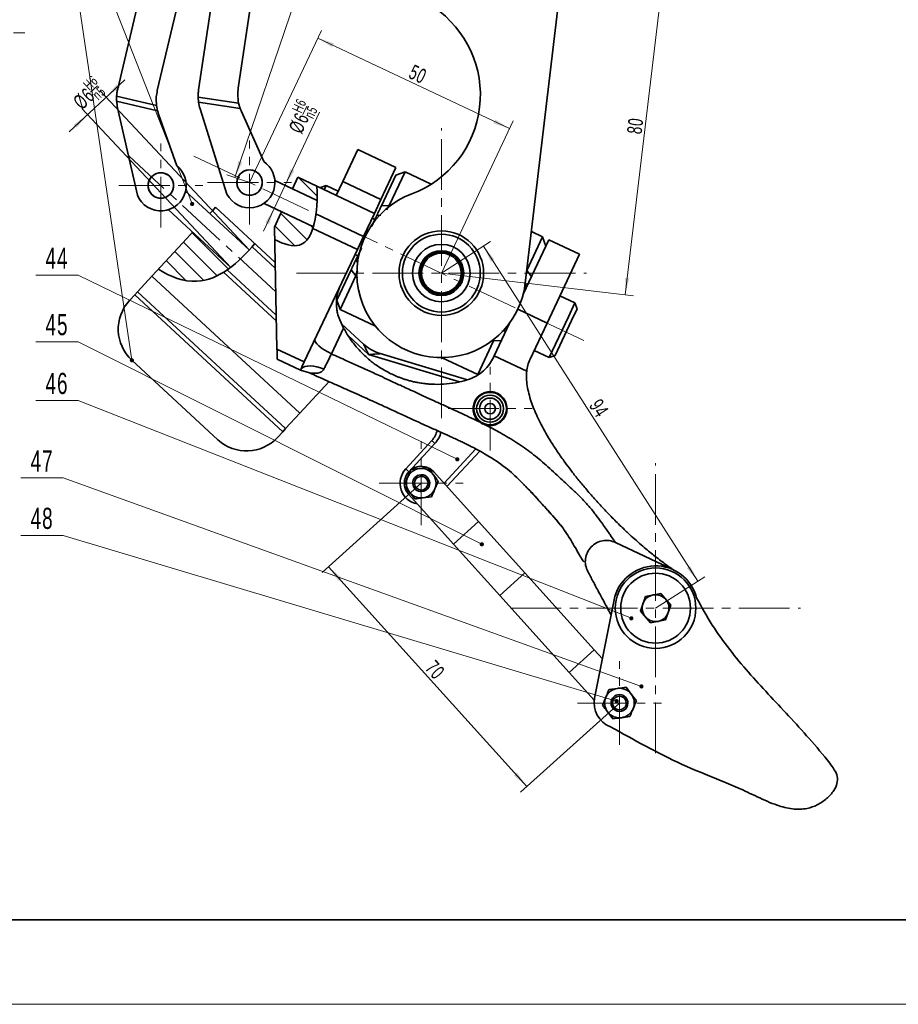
# Model space of a CAD drawing. Header units: millimetres. Extents: x -594 to 641, y -420 to 420.
# Tile 24 of 43: x 180 to 388, y -420 to -188. Entities that reach past the tile are written whole.
import ezdxf

# ---------------------------------------------------------------- set-up
doc = ezdxf.new("R2010")
doc.units = ezdxf.units.MM
doc.linetypes.add('点画线', pattern=[18, 12, -2, 2, -2])
doc.layers.get('0').update_dxf_attribs({"lineweight": 35})
for name, color, linetype, lineweight in [('中心线层', 1, '点画线', 18), ('剖面线层', 4, 'Continuous', 18), ('尺寸线层', 3, 'Continuous', 18), ('粗实线层', 7, 'Continuous', 35), ('细实线层', 7, 'Continuous', 18)]:
    doc.layers.add(name, color=color, linetype=linetype, lineweight=lineweight)
doc.styles.add('标准', font='txt', dxfattribs={"width": 0.667})
doc.dimstyles.new('GB_尺寸', dxfattribs={"dimtxt": 3.5, "dimasz": 4, "dimexe": 2, "dimexo": 0, "dimtad": 1, "dimdsep": 46, "dimtxsty": '标准', "dimblk": '_CAXARROW', "dimcen": 0, "dimdle": 6, "dimazin": 2, "dimtfac": 0.707107, "dimtdec": 3, "dimtmove": 2, "dimatfit": 3, "dimfxl": 0, "dimfrac": 2, "dimtolj": 1, "dimtzin": 0, "dimarcsym": 0})
pattern_1 = [(135, (0, 0), (-2.12132, -2.12132), [])]

# ---------------------------------------------------------------- blocks, each defined once
blk = doc.blocks.new('$CAXA_FRAME_13B17AC1$')
at = {"layer": '粗实线层'}
blk.add_line((-574.5, -400.5), (574.5, -400.5), dxfattribs=at)
at = {"layer": '细实线层'}
blk.add_line((-594.5, -420.5), (594.5, -420.5), dxfattribs=at)
blk = doc.blocks.new('*X19')
at = {"layer": '尺寸线层', "color": 0}
blk.add_line((197.07, -204.87), (198.69, -203.35), dxfattribs=at)
at = {"layer": '尺寸线层', "color": 0, "char_height": 3.5, "attachment_point": 1, "rotation": 43.1427, "line_spacing_factor": 1.15057, "style": '标准'}
for s, insert, width in [('\\T1.1;{\\H0.707107x;H6}', (195.11, -202.76), 8.873), ('\\T1.1;%%C6', (192.64, -206.63), 26.6202), ('\\T1.1;{\\H0.707107x;n5}', (197.24, -205.05), 8.873)]:
    blk.add_mtext(s, dxfattribs=dict(at, insert=insert, width=width))
blk = doc.blocks.new('*X18')
at = {"layer": '尺寸线层', "linetype": 'Continuous'}
for points in [[(200.76, -206.03), (203.34, -202.93), (204.02, -203.66)], [(196.37, -210.14), (193.11, -212.51), (193.79, -213.24)]]:
    blk.add_hatch(color=0, dxfattribs=at).paths.add_polyline_path(points, flags=0)
at = {"layer": '尺寸线层', "color": 0, "linetype": 'Continuous'}
for p, q in [((191.99, -214.25), (205.14, -201.93)), ((234.61, -242.15), (199.39, -204.57)), ((230.22, -246.26), (195, -208.68))]:
    blk.add_line(p, q, dxfattribs=at)
at = {"layer": '尺寸线层', "color": 0}
blk.add_blockref('*X19', (0, 0), dxfattribs=at)
blk = doc.blocks.new('_CAXARROW')
blk.add_hatch(color=0).paths.add_polyline_path([(0, 0), (-1, 0.125), (-1, -0.125)], flags=0)
blk = doc.blocks.new('*X21')
at = {"layer": '尺寸线层', "color": 0}
blk.add_line((247.27, -210.14), (248.22, -208.14), dxfattribs=at)
at = {"layer": '尺寸线层', "color": 0, "char_height": 3.5, "attachment_point": 1, "rotation": 64.7282, "line_spacing_factor": 1.15057, "style": '标准'}
for s, insert, width in [('\\T1.1;{\\H0.707107x;H6}', (244.66, -208.9), 8.873), ('\\T1.1;{\\H0.707107x;n5}', (247.49, -210.25), 8.873), ('\\T1.1;%%C6', (243.79, -213.41), 26.6202)]:
    blk.add_mtext(s, dxfattribs=dict(at, insert=insert, width=width))
blk = doc.blocks.new('*X20')
at = {"layer": '尺寸线层', "linetype": 'Continuous'}
for points in [[(243.1, -226.86), (244.35, -223.03), (245.26, -223.46)], [(240.54, -232.29), (238.38, -235.69), (239.28, -236.12)]]:
    blk.add_hatch(color=0, dxfattribs=at).paths.add_polyline_path(points, flags=0)
at = {"layer": '尺寸线层', "color": 0, "linetype": 'Continuous'}
for p, q in [((237.97, -237.72), (251.26, -209.58)), ((240.66, -225.72), (244.91, -227.72)), ((238.1, -231.14), (242.34, -233.14))]:
    blk.add_line(p, q, dxfattribs=at)
at = {"layer": '尺寸线层', "color": 0}
blk.add_blockref('*X21', (0, 0), dxfattribs=at)
blk = doc.blocks.new('*X22')
at = {"layer": '尺寸线层', "linetype": 'Continuous'}
for points in [[(290.01, -241.25), (292.58, -244.35), (291.74, -244.89)], [(340.68, -320.47), (338.94, -316.83), (338.1, -317.37)]]:
    blk.add_hatch(color=0, dxfattribs=at).paths.add_polyline_path(points, flags=0)
at = {"layer": '尺寸线层', "color": 0, "linetype": 'Continuous'}
for p, q in [((280.05, -247.63), (291.69, -240.18)), ((290.01, -241.25), (340.68, -320.47)), ((330.72, -326.84), (342.36, -319.39))]:
    blk.add_line(p, q, dxfattribs=at)
at = {"layer": '尺寸线层', "color": 0, "insert": (317.33, -279.59), "char_height": 3.5, "width": 7, "attachment_point": 5, "rotation": 302.6055, "line_spacing_factor": 1.15057, "style": '标准'}
blk.add_mtext('\\T1.1;94', dxfattribs=at)
blk = doc.blocks.new('*X23')
at = {"layer": '尺寸线层', "linetype": 'Continuous'}
for points in [[(253.38, -317.05), (256.43, -319.69), (255.69, -320.36)], [(300.27, -369.03), (297.96, -365.72), (297.22, -366.39)]]:
    blk.add_hatch(color=0, dxfattribs=at).paths.add_polyline_path(points, flags=0)
at = {"layer": '尺寸线层', "color": 0, "linetype": 'Continuous'}
for p, q in [((275.29, -297.29), (251.89, -318.39)), ((253.38, -317.05), (300.27, -369.03)), ((322.17, -349.27), (298.78, -370.37))]:
    blk.add_line(p, q, dxfattribs=at)
at = {"layer": '尺寸线层', "color": 0, "insert": (278.57, -341.46), "char_height": 3.5, "width": 7, "attachment_point": 5, "rotation": 312.0544, "line_spacing_factor": 1.15057, "style": '标准'}
blk.add_mtext('\\T1.1;70', dxfattribs=at)
blk = doc.blocks.new('*X24')
at = {"layer": '尺寸线层', "linetype": 'Continuous'}
for points in [[(250.82, -192.03), (254.65, -193.29), (254.22, -194.19)], [(296.18, -213.45), (292.78, -211.29), (292.35, -212.19)]]:
    blk.add_hatch(color=0, dxfattribs=at).paths.add_polyline_path(points, flags=0)
at = {"layer": '尺寸线层', "color": 0, "linetype": 'Continuous'}
for p, q in [((234.68, -226.21), (251.67, -190.22)), ((250.82, -192.03), (296.18, -213.45)), ((280.05, -247.63), (297.04, -211.64))]:
    blk.add_line(p, q, dxfattribs=at)
at = {"layer": '尺寸线层', "color": 0, "insert": (274.51, -200.61), "char_height": 3.5, "width": 7, "attachment_point": 5, "rotation": 334.7282, "line_spacing_factor": 1.15057, "style": '标准'}
blk.add_mtext('\\T1.1;50', dxfattribs=at)
blk = doc.blocks.new('*X25')
at = {"layer": '尺寸线层', "linetype": 'Continuous'}
for points in [[(270.61, -109.01), (268.85, -112.64), (269.79, -112.96)], [(231.22, -225.03), (232.03, -221.09), (232.98, -221.41)]]:
    blk.add_hatch(color=0, dxfattribs=at).paths.add_polyline_path(points, flags=0)
at = {"layer": '尺寸线层', "color": 0, "linetype": 'Continuous'}
for p, q in [((231.22, -225.03), (270.61, -109.01)), ((274.07, -110.19), (268.71, -108.37)), ((234.68, -226.21), (229.33, -224.39))]:
    blk.add_line(p, q, dxfattribs=at)
at = {"layer": '尺寸线层', "color": 0, "insert": (248.68, -166.27), "char_height": 3.5, "width": 16.1825, "attachment_point": 5, "rotation": 71.2506, "line_spacing_factor": 1.15057, "style": '标准'}
blk.add_mtext('\\T1.1;122.5', dxfattribs=at)
blk = doc.blocks.new('*X26')
at = {"layer": '尺寸线层', "linetype": 'Continuous'}
for points in [[(332.95, -173.33), (331.98, -177.24), (332.97, -177.36)], [(323.54, -252.77), (323.52, -248.74), (324.51, -248.86)]]:
    blk.add_hatch(color=0, dxfattribs=at).paths.add_polyline_path(points, flags=0)
at = {"layer": '尺寸线层', "color": 0, "linetype": 'Continuous'}
for p, q in [((289.45, -168.18), (334.93, -173.56)), ((323.54, -252.77), (332.95, -173.33)), ((280.05, -247.63), (325.53, -253.01))]:
    blk.add_line(p, q, dxfattribs=at)
at = {"layer": '尺寸线层', "color": 0, "insert": (325.91, -212.78), "char_height": 3.5, "width": 7, "attachment_point": 5, "rotation": 83.2479, "line_spacing_factor": 1.15057, "style": '标准'}
blk.add_mtext('\\T1.1;80', dxfattribs=at)
blk = doc.blocks.new('*X82')
at = {"layer": '细实线层', "lineweight": 18}
h = blk.add_hatch(color=0, dxfattribs=at)
edge = h.paths.add_edge_path(flags=0)
edge.add_arc((0, 0), 0.5, 0, 360)
at = {"layer": '细实线层', "color": 0}
for p, q in [((-26.96, 68.44), (-36.96, 68.44)), ((0, 0), (-26.96, 68.44))]:
    blk.add_line(p, q, dxfattribs=at)
at = {"layer": '细实线层', "color": 0, "lineweight": 18, "insert": (-31.96, 69.94), "char_height": 5, "width": 17, "attachment_point": 8, "line_spacing_factor": 1.15057, "style": '标准'}
blk.add_mtext('\\T1.1;42', dxfattribs=at)
blk = doc.blocks.new('*X83')
at = {"layer": '细实线层', "lineweight": 18}
h = blk.add_hatch(color=0, dxfattribs=at)
edge = h.paths.add_edge_path(flags=0)
edge.add_arc((0, 0), 0.5, 0, 360)
at = {"layer": '细实线层', "color": 0}
for p, q in [((-12.69, 85.8), (-22.69, 85.8)), ((0, 0), (-12.69, 85.8))]:
    blk.add_line(p, q, dxfattribs=at)
at = {"layer": '细实线层', "color": 0, "lineweight": 18, "insert": (-17.69, 87.3), "char_height": 5, "width": 17, "attachment_point": 8, "line_spacing_factor": 1.15057, "style": '标准'}
blk.add_mtext('\\T1.1;43', dxfattribs=at)
blk = doc.blocks.new('*X84')
at = {"layer": '细实线层', "lineweight": 18}
h = blk.add_hatch(color=0, dxfattribs=at)
edge = h.paths.add_edge_path(flags=0)
edge.add_arc((0, 0), 0.5, 0, 360)
at = {"layer": '细实线层', "color": 0}
for p, q in [((-89.67, 43.56), (-99.67, 43.56)), ((0, 0), (-89.67, 43.56))]:
    blk.add_line(p, q, dxfattribs=at)
at = {"layer": '细实线层', "color": 0, "lineweight": 18, "insert": (-94.67, 45.06), "char_height": 5, "width": 17, "attachment_point": 8, "line_spacing_factor": 1.15057, "style": '标准'}
blk.add_mtext('\\T1.1;44', dxfattribs=at)
blk = doc.blocks.new('*X85')
at = {"layer": '细实线层', "lineweight": 18}
h = blk.add_hatch(color=0, dxfattribs=at)
edge = h.paths.add_edge_path(flags=0)
edge.add_arc((0, 0), 0.5, 0, 360)
at = {"layer": '细实线层', "color": 0}
for p, q in [((-95.48, 47.87), (-105.48, 47.87)), ((0, 0), (-95.48, 47.87))]:
    blk.add_line(p, q, dxfattribs=at)
at = {"layer": '细实线层', "color": 0, "lineweight": 18, "insert": (-100.48, 49.37), "char_height": 5, "width": 17, "attachment_point": 8, "line_spacing_factor": 1.15057, "style": '标准'}
blk.add_mtext('\\T1.1;45', dxfattribs=at)
blk = doc.blocks.new('*X86')
at = {"layer": '细实线层', "lineweight": 18}
h = blk.add_hatch(color=0, dxfattribs=at)
edge = h.paths.add_edge_path(flags=0)
edge.add_arc((0, 0), 0.5, 0, 360)
at = {"layer": '细实线层', "color": 0}
for p, q in [((-130.86, 51.46), (-140.86, 51.46)), ((0, 0), (-130.86, 51.46))]:
    blk.add_line(p, q, dxfattribs=at)
at = {"layer": '细实线层', "color": 0, "lineweight": 18, "insert": (-135.86, 52.96), "char_height": 5, "width": 17, "attachment_point": 8, "line_spacing_factor": 1.15057, "style": '标准'}
blk.add_mtext('\\T1.1;46', dxfattribs=at)
blk = doc.blocks.new('*X87')
at = {"layer": '细实线层', "lineweight": 18}
h = blk.add_hatch(color=0, dxfattribs=at)
edge = h.paths.add_edge_path(flags=0)
edge.add_arc((0, 0), 0.5, 0, 360)
at = {"layer": '细实线层', "color": 0}
for p, q in [((-136.75, 49.32), (-146.75, 49.32)), ((0, 0), (-136.75, 49.32))]:
    blk.add_line(p, q, dxfattribs=at)
at = {"layer": '细实线层', "color": 0, "lineweight": 18, "insert": (-141.75, 50.82), "char_height": 5, "width": 17, "attachment_point": 8, "line_spacing_factor": 1.15057, "style": '标准'}
blk.add_mtext('\\T1.1;47', dxfattribs=at)
blk = doc.blocks.new('*X88')
at = {"layer": '细实线层', "lineweight": 18}
h = blk.add_hatch(color=0, dxfattribs=at)
edge = h.paths.add_edge_path(flags=0)
edge.add_arc((0, 0), 0.5, 0, 360)
at = {"layer": '细实线层', "color": 0}
for p, q in [((-130.89, 39.14), (-140.89, 39.14)), ((0, 0), (-130.89, 39.14))]:
    blk.add_line(p, q, dxfattribs=at)
at = {"layer": '细实线层', "color": 0, "lineweight": 18, "insert": (-135.89, 40.64), "char_height": 5, "width": 17, "attachment_point": 8, "line_spacing_factor": 1.15057, "style": '标准'}
blk.add_mtext('\\T1.1;48', dxfattribs=at)

msp = doc.modelspace()

# ---------------------------------------------------------------- hatches: boundary and pattern name
at = {"layer": '剖面线层'}
h = msp.add_hatch(dxfattribs=at)
h.set_pattern_fill('无图案', color=256, scale=3, angle=135, style=0, pattern_type=0)
h.set_pattern_definition(pattern_1)
edge = h.paths.add_edge_path(flags=0)
edge.add_line((250.636, -230.423), (244.827, -227.681))
edge.add_line((244.827, -227.681), (246.108, -224.968))
edge.add_line((246.108, -224.968), (250.63, -227.102))
edge.add_spline(control_points=[(250.63, -227.102), (250.668, -228.189), (250.674, -229.31), (250.636, -230.423)], knot_values=[0, 0, 0, 0, 3.3208787, 3.3208787, 3.3208787, 3.3208787], weights=[1, 1, 1, 1], degree=3, periodic=0)
edge = h.paths.add_edge_path(flags=0)
edge.add_line((240.618, -239.687), (240.556, -236.729))
edge.add_line((240.556, -236.729), (242.095, -233.468))
edge.add_line((242.095, -233.468), (242.266, -233.106))
edge.add_line((242.266, -233.106), (249.781, -236.654))
edge.add_spline(control_points=[(249.781, -236.654), (249.743, -236.785), (249.704, -236.914), (249.663, -237.04)], knot_values=[0, 0, 0, 0, 0.4038295, 0.4038295, 0.4038295, 0.4038295], weights=[1, 1, 1, 1], degree=3, periodic=0)
edge.add_spline(control_points=[(249.663, -237.04), (249.021, -239.046), (246.958, -242.101), (242.785, -240.813), (240.618, -239.687)], knot_values=[0, 0, 0, 0, 5.5554972, 11.4305098, 11.4305098, 11.4305098, 11.4305098], weights=[1, 1, 1, 1, 1], degree=3, periodic=0)
h = msp.add_hatch(dxfattribs=at)
h.set_pattern_fill('无图案', color=256, scale=3, angle=135, style=0, pattern_type=0)
h.set_pattern_definition(pattern_1)
edge = h.paths.add_edge_path(flags=0)
edge.add_line((234.607, -242.146), (225.28, -233.527))
edge.add_line((225.28, -233.527), (225.958, -232.793))
edge.add_line((225.958, -232.793), (226.637, -232.058))
edge.add_line((226.637, -232.058), (235.891, -240.609))
edge.add_spline(control_points=[(235.891, -240.609), (235.685, -240.87), (235.474, -241.129), (235.259, -241.387)], knot_values=[0, 0, 0, 0, 1.0020418, 1.0020418, 1.0020418, 1.0020418], weights=[1, 1, 1, 1], degree=3, periodic=0)
edge.add_spline(control_points=[(235.259, -241.387), (235.046, -241.642), (234.829, -241.895), (234.607, -242.146)], knot_values=[0, 0, 0, 0, 1.0007002, 1.0007002, 1.0007002, 1.0007002], weights=[1, 1, 1, 1], degree=3, periodic=0)
edge = h.paths.add_edge_path(flags=0)
edge.add_line((213.116, -246.691), (219.851, -239.403))
edge.add_line((219.851, -239.403), (220.529, -238.668))
edge.add_line((220.529, -238.668), (221.208, -237.934))
edge.add_line((221.208, -237.934), (230.218, -246.26))
edge.add_spline(control_points=[(230.218, -246.26), (229.944, -246.465), (229.668, -246.664), (229.388, -246.854)], knot_values=[0, 0, 0, 0, 1.0210946, 1.0210946, 1.0210946, 1.0210946], weights=[1, 1, 1, 1], degree=3, periodic=0)
edge.add_spline(control_points=[(229.388, -246.854), (229.102, -247.05), (228.813, -247.237), (228.521, -247.415)], knot_values=[0, 0, 0, 0, 1.0324752, 1.0324752, 1.0324752, 1.0324752], weights=[1, 1, 1, 1], degree=3, periodic=0)
edge.add_spline(control_points=[(228.521, -247.415), (226.495, -248.651), (221.359, -250.571), (215.983, -248.509), (213.116, -246.691)], knot_values=[0, 0, 0, 0, 6.8831409, 16.4209997, 16.4209997, 16.4209997, 16.4209997], weights=[1, 1, 1, 1, 1], degree=3, periodic=0)

# ---------------------------------------------------------------- linework, layer by layer
at = {"layer": '中心线层'}
for p, q in [((52.847, -190.803), (181.51, -190.803)), ((280.047, -281.926), (280.047, -213.325)), ((234.685, -236.124), (234.685, -216.295)), ((213.696, -236.822), (213.696, -216.994)), ((240.878, -252.025), (206.166, -219.95)), ((221.516, -219.993), (314.827, -264.044)), ((203.782, -226.908), (223.61, -226.908)), ((224.77, -226.21), (244.599, -226.21)), ((245.747, -247.625), (314.348, -247.625)), ((291.573, -289.578), (291.573, -269.749)), ((281.659, -279.663), (301.487, -279.663)), ((275.285, -307.204), (275.285, -287.376)), ((330.716, -361.138), (330.716, -292.537)), ((265.371, -297.29), (285.2, -297.29)), ((296.416, -326.838), (365.017, -326.838)), ((322.174, -359.18), (322.174, -339.351)), ((312.259, -349.266), (332.088, -349.266))]:
    msp.add_line(p, q, dxfattribs=at)
at = {"layer": '粗实线层'}
for p, q in [((315.713, -116.487), (299.908, -249.977)), ((212.703, -165.202), (203.496, -204.035)), ((228.583, -164.798), (222.625, -204.26)), ((221.656, -167.325), (212.864, -204.408)), ((237.681, -166.172), (231.991, -203.856)), ((203.245, -206.954), (203.244, -205.761)), ((203.244, -205.761), (212.677, -207.998)), ((212.921, -209.248), (203.245, -206.954)), ((222.617, -207.191), (222.516, -206.002)), ((222.516, -206.002), (232.102, -207.449)), ((232.449, -208.675), (222.617, -207.191)), ((203.473, -208.548), (208.139, -229.17)), ((212.921, -209.248), (212.677, -207.998)), ((222.976, -208.76), (229.334, -228.924)), ((232.449, -208.675), (232.102, -207.449)), ((232.754, -209.438), (238.04, -221.235)), ((213.161, -210.034), (217.452, -222.229)), ((260.274, -218.385), (256.714, -225.926)), ((269.317, -222.654), (260.274, -218.385)), ((269.317, -222.654), (265.757, -230.195)), ((215.802, -224.769), (215.732, -224.705)), ((236.051, -223.537), (235.965, -223.497)), ((250.636, -230.423), (240.664, -225.715)), ((244.827, -227.681), (246.108, -224.968)), ((264.194, -233.506), (246.108, -224.968)), ((265.862, -231.675), (269.276, -224.445)), ((271.454, -223.663), (267.699, -231.617)), ((271.454, -223.663), (269.276, -224.445)), ((277.662, -226.594), (271.454, -223.663)), ((237.399, -227.491), (237.397, -227.49)), ((251.398, -227.465), (251.439, -227.378)), ((252.825, -226.881), (251.439, -227.378)), ((252.339, -227.909), (252.825, -226.881)), ((255.637, -228.208), (252.825, -226.881)), ((255.151, -229.237), (256.714, -225.926)), ((256.714, -225.926), (265.757, -230.195)), ((211.66, -229.111), (211.73, -229.176)), ((215.9, -228.945), (215.899, -228.944)), ((234.607, -242.146), (219.548, -228.231)), ((233.404, -228.923), (233.49, -228.963)), ((265.757, -230.195), (264.194, -233.506)), ((215.476, -232.638), (230.218, -246.26)), ((225.28, -233.527), (225.958, -232.793)), ((225.958, -232.793), (226.637, -232.058)), ((226.637, -232.058), (240.732, -245.082)), ((238.103, -231.141), (249.781, -236.654)), ((265.862, -231.675), (267.699, -231.617)), ((267.699, -231.617), (267.055, -232.628)), ((267.699, -231.617), (268.218, -231.533)), ((240.556, -236.729), (242.095, -233.468)), ((242.095, -233.468), (242.266, -233.106)), ((261.633, -238.932), (250.385, -233.622)), ((264.194, -233.506), (261.633, -238.932)), ((264.312, -234.958), (263.655, -234.648)), ((265.714, -233.89), (264.781, -233.964)), ((240.556, -236.729), (241.163, -265.576)), ((260.181, -242.006), (249.663, -237.04)), ((211.578, -248.355), (219.851, -239.403)), ((219.851, -239.403), (220.529, -238.668)), ((220.529, -238.668), (221.208, -237.934)), ((261.633, -238.932), (260.181, -242.006)), ((305.489, -239.731), (299.425, -252.576)), ((300.254, -246.986), (304.009, -239.032)), ((304.009, -239.032), (301.353, -237.778)), ((304.79, -241.211), (304.009, -239.032)), ((312.723, -243.146), (305.489, -239.731)), ((240.761, -246.471), (235.259, -241.387)), ((260.181, -242.006), (247.616, -268.622)), ((259.798, -244.52), (261.118, -241.725)), ((259.61, -243.215), (260.268, -243.526)), ((312.723, -243.146), (305.039, -259.423)), ((260.269, -245.194), (259.798, -244.52)), ((208.185, -252.027), (211.578, -248.355)), ((211.578, -248.355), (246.601, -280.717)), ((241.024, -258.968), (228.521, -247.415)), ((229.388, -246.854), (240.995, -257.579)), ((255.304, -254.039), (258.718, -246.809)), ((259.84, -248.264), (256.085, -256.218)), ((259.84, -248.264), (258.718, -246.809)), ((260.229, -247.068), (259.84, -248.264)), ((260.192, -248.82), (259.84, -248.264)), ((301.376, -248.441), (300.261, -246.996)), ((300.296, -250.731), (299.8, -250.02)), ((206.277, -254.092), (207.506, -252.762)), ((207.506, -252.762), (208.185, -252.027)), ((242.529, -285.124), (207.506, -252.762)), ((208.185, -252.027), (243.208, -284.39)), ((299.827, -251.724), (299.641, -251.637)), ((311.647, -254.651), (308.086, -252.969)), ((255.304, -254.039), (256.085, -256.218)), ((311.647, -254.651), (310.099, -257.931)), ((312.144, -256.037), (310.822, -258.838)), ((312.144, -256.037), (311.647, -254.651)), ((256.085, -256.218), (264.479, -260.181)), ((305.039, -259.423), (298.133, -256.163)), ((310.099, -257.931), (305.553, -267.559)), ((256.931, -260.603), (254.048, -266.709)), ((256.007, -258.656), (256.931, -260.603)), ((256.464, -259.62), (261.66, -264.421)), ((296.184, -259.44), (292.528, -267.185)), ((305.039, -259.423), (301.014, -267.949)), ((310.822, -258.838), (306.939, -267.062)), ((262.851, -266.883), (257.977, -262.379)), ((295.313, -261.286), (294.344, -261.363)), ((288.64, -271.587), (292.395, -263.633)), ((292.395, -263.633), (291.789, -263.731)), ((294.232, -263.575), (292.395, -263.633)), ((241.163, -265.576), (247.616, -268.622)), ((284.329, -273.317), (262.851, -266.883)), ((265.577, -266.656), (286.243, -272.847)), ((280.246, -267.624), (288.64, -271.587)), ((292.346, -267.569), (292.528, -267.185)), ((300.242, -270.827), (292.528, -267.185)), ((301.992, -265.878), (305.553, -267.559)), ((305.553, -267.559), (306.939, -267.062)), ((227.169, -287.012), (206.835, -268.223)), ((246.691, -270.582), (241.214, -267.997)), ((247.128, -269.656), (246.893, -270.271)), ((247.616, -268.622), (247.128, -269.656)), ((246.691, -270.582), (248.854, -271.21)), ((288.64, -271.587), (288.973, -271.467)), ((246.601, -280.717), (253.482, -273.27)), ((246.601, -280.717), (243.208, -284.39)), ((289.937, -283.314), (289.469, -283.065)), ((242.529, -285.124), (241.3, -286.454)), ((243.208, -284.39), (242.529, -285.124)), ((271.613, -293.897), (277.795, -287.206)), ((278.53, -287.885), (272.347, -294.575)), ((277.795, -287.206), (278.53, -287.885)), ((280.702, -297.322), (288.208, -289.199)), ((289.113, -289.693), (281.374, -298.068)), ((271.613, -293.897), (272.347, -294.575)), ((272.826, -294.083), (274.83, -293.82)), ((275.203, -295.671), (275.183, -295.293)), ((276.833, -293.557), (278.063, -295.161)), ((278.255, -294.611), (288.869, -306.376)), ((272.315, -299.969), (282.929, -311.735)), ((273.737, -301.023), (272.508, -299.42)), ((275.368, -298.909), (275.387, -299.287)), ((301.775, -299.953), (303.356, -301.681)), ((277.744, -300.497), (275.741, -300.76)), ((288.869, -306.376), (282.929, -311.735)), ((299.797, -318.49), (288.869, -306.376)), ((282.929, -311.735), (293.857, -323.848)), ((321.018, -310.992), (321.236, -311.303)), ((334.985, -317.795), (321.236, -311.303)), ((299.797, -318.49), (293.857, -323.848)), ((299.797, -318.49), (316.189, -336.66)), ((328.33, -324.054), (331.934, -323.38)), ((331.934, -323.38), (334.32, -326.163)), ((310.249, -342.019), (293.857, -323.848)), ((320.909, -324.885), (316.289, -348.094)), ((327.113, -327.512), (328.33, -324.054)), ((329.498, -330.296), (327.113, -327.512)), ((334.32, -326.163), (333.102, -329.621)), ((333.102, -329.621), (329.498, -330.296)), ((316.189, -336.66), (310.249, -342.019)), ((316.189, -336.66), (318.136, -338.818)), ((316.208, -348.624), (310.249, -342.019)), ((319.715, -346.058), (321.718, -345.796)), ((323.722, -345.533), (324.951, -347.136)), ((320.626, -352.999), (319.396, -351.395)), ((320.553, -349.255), (320.174, -349.252)), ((323.795, -349.277), (324.174, -349.279)), ((324.633, -352.473), (322.629, -352.736))]:
    msp.add_line(p, q, dxfattribs=at)
for points in [[(250.145, -263.265), (250.111, -263.562), (250.252, -263.929), (250.563, -264.352), (251.032, -264.816), (251.64, -265.302), (252.365, -265.792), (253.178, -266.267), (254.048, -266.709)], [(246.893, -270.271), (247.266, -269.954), (247.761, -269.722), (248.364, -269.584), (249.055, -269.543), (249.813, -269.601), (250.615, -269.756), (251.435, -270.003), (252.248, -270.334)], [(292.636, -283.52), (292.463, -283.563), (291.573, -283.663)], [(276.958, -293.657), (277.282, -293.824), (278.255, -294.611)], [(272.315, -299.969), (271.633, -298.92), (271.353, -298.021)]]:
    msp.add_lwpolyline(points, dxfattribs=at)
for centre, radius in [((280.047, -247.625), 10), ((280.047, -247.625), 9.2), ((280.047, -247.625), 6.8), ((280.047, -247.625), 5.3), ((280.047, -247.625), 5), ((280.047, -247.625), 5), ((280.047, -247.625), 4.7), ((291.573, -279.663), 3.85), ((291.573, -279.663), 3.175), ((291.573, -279.663), 2.5), ((291.573, -279.663), 1.25), ((330.716, -326.838), 9.525), ((330.716, -326.838), 8.255)]:
    msp.add_circle(centre, radius, dxfattribs=at)
for centre, radius, start, end in [((264.277, -205.479), 25, 290.51398, 55.98189), ((213.227, -206.342), 10, 183.51209, 192.74822), ((232.513, -205.753), 10, 188.26459, 197.50072), ((222.594, -206.715), 10, 194.67292, 199.3838), ((241.879, -205.349), 10, 199.42542, 204.1363), ((213.696, -226.908), 6, 346.66195, 51.24707), ((234.685, -226.21), 3.002, 81.41445, 261.41445), ((234.685, -226.21), 3, 64.72825, 244.72825), ((234.685, -226.21), 3.002, 261.41445, 81.41445), ((234.685, -226.21), 6, 351.41445, 55.99958), ((213.696, -226.908), 3.002, 76.66195, 256.66195), ((213.696, -226.908), 3, 47.26074, 227.26074), ((213.696, -226.908), 3, 227.26074, 47.26074), ((213.696, -226.908), 3.002, 256.66195, 76.66195), ((234.685, -226.21), 3, 244.72825, 64.72825), ((234.685, -226.21), 6, 206.89949, 351.41445), ((213.696, -226.908), 6, 202.14699, 346.66195), ((280.047, -247.625), 20, 110.51398, 353.24794), ((213.622, -260.878), 10, 137.26074, 227.26074), ((268.446, -257.076), 10, 227.26074, 253.32261), ((291.573, -279.663), 4, 131.8734, 177.27663), ((291.573, -279.663), 4, 188.66123, 223.82656), ((291.573, -279.663), 4, 325.01142, 357.5831), ((274.123, -283.813), 5, 317.26074, 348.52091), ((274.123, -283.813), 6, 317.26074, 346.37715), ((233.955, -279.668), 10, 227.26074, 317.26074), ((275.285, -297.29), 4, 70.65613, 124.82772), ((275.285, -297.29), 5, 137.26074, 258.92426), ((275.285, -297.29), 4, 128.93506, 184.45904), ((275.285, -297.29), 3.5, 97.47733, 157.47733), ((275.285, -297.29), 2, 92.92373, 272.92373), ((275.285, -297.29), 3.5, 37.47733, 97.47733), ((275.285, -297.29), 2, 272.92373, 92.92373), ((275.285, -297.29), 3.5, 337.47733, 37.47733), ((275.285, -297.29), 3.5, 157.47733, 217.47733), ((275.285, -297.29), 1.621, 92.92373, 272.92373), ((275.285, -297.29), 1.621, 272.92373, 92.92373), ((275.285, -297.29), 3.5, 217.47733, 277.47733), ((275.285, -297.29), 3.5, 277.47733, 337.47733), ((330.716, -326.838), 10, 14.13213, 168.74312), ((330.716, -326.838), 3.175, 160.59989, 220.59989), ((330.716, -326.838), 3.175, 100.59989, 160.59989), ((330.716, -326.838), 3.175, 40.59989, 100.59989), ((330.716, -326.838), 3.175, 340.59989, 40.59989), ((330.716, -326.838), 3.175, 280.59989, 340.59989), ((330.716, -326.838), 3.175, 220.59989, 280.59989), ((322.174, -349.266), 3.5, 97.47733, 157.47733), ((322.174, -349.266), 3.5, 37.47733, 97.47733), ((322.174, -349.266), 6, 168.74312, 249.14905), ((322.174, -349.266), 3.5, 157.47733, 217.47733), ((322.174, -349.266), 2, 359.61887, 179.61887), ((322.174, -349.266), 1.621, 359.61887, 179.61887), ((322.174, -349.266), 3.5, 337.47733, 37.47733), ((322.174, -349.266), 3.5, 217.47733, 277.47733), ((322.174, -349.266), 2, 179.61887, 359.61887), ((322.174, -349.266), 1.621, 179.61887, 359.61887), ((322.174, -349.266), 3.5, 277.47733, 337.47733)]:
    msp.add_arc(centre, radius, start, end, dxfattribs=at)
for points, knots in [([(203.496, -204.035), (203.429, -204.354), (203.308, -204.925), (203.263, -205.506), (203.244, -205.761)], [0, 0, 0, 0, 0.9783696, 1.7470054, 1.7470054, 1.7470054, 1.7470054]), ([(212.677, -207.998), (212.625, -207.322), (212.531, -206.116), (212.762, -204.93), (212.864, -204.408)], [0, 0, 0, 0, 2.0220045, 3.6113632, 3.6113632, 3.6113632, 3.6113632]), ([(222.625, -204.26), (222.584, -204.584), (222.511, -205.163), (222.515, -205.745), (222.516, -206.002)], [0, 0, 0, 0, 0.9783696, 1.7470054, 1.7470054, 1.7470054, 1.7470054]), ([(232.102, -207.449), (231.994, -206.78), (231.801, -205.585), (231.933, -204.385), (231.991, -203.856)], [0, 0, 0, 0, 2.0220045, 3.6113632, 3.6113632, 3.6113632, 3.6113632]), ([(240.618, -239.687), (242.785, -240.813), (249.754, -242.965), (250.838, -233.002), (250.63, -227.102)], [0, 0, 0, 0, 6.5622686, 21.3221306, 21.3221306, 21.3221306, 21.3221306]), ([(264.781, -233.964), (264.963, -233.58), (265.235, -233.005), (265.593, -232.245), (265.772, -231.865), (265.862, -231.675)], [0, 0, 0, 0, 1.2655064, 1.8984188, 2.531333, 2.531333, 2.531333, 2.531333]), ([(263.485, -236.71), (263.522, -236.632), (263.839, -235.962), (264.278, -235.031), (264.653, -234.235), (264.781, -233.964)], [0, 0, 0, 0, 0.2408777, 2.0836911, 3.0356351, 3.0356351, 3.0356351, 3.0356351]), ([(213.116, -246.691), (215.983, -248.509), (224.437, -251.752), (232.3, -245.147), (235.891, -240.609)], [0, 0, 0, 0, 9.7533405, 26.4076737, 26.4076737, 26.4076737, 26.4076737]), ([(258.718, -246.809), (258.807, -246.619), (258.987, -246.239), (259.345, -245.48), (259.617, -244.904), (259.798, -244.52)], [0, 0, 0, 0, 0.6328112, 1.2656225, 2.531333, 2.531333, 2.531333, 2.531333]), ([(256.174, -250.493), (256.095, -250.665), (255.937, -251.01), (255.609, -251.918), (255.343, -253.03), (255.205, -254.268), (255.216, -255.359), (255.328, -256.3), (255.514, -257.305), (255.809, -258.114), (256.007, -258.656)], [0, 0, 0, 0, 1.4060176, 2.8132936, 4.2006797, 5.2788351, 6.3020169, 6.8408823, 7.357166, 8.4085399, 8.4085399, 8.4085399, 8.4085399]), ([(256.931, -260.603), (257.156, -261.012), (257.607, -261.834), (258.384, -263.037), (259.221, -264.19), (260.114, -265.282), (261.081, -266.34), (262.191, -267.42), (263.323, -268.386), (264.467, -269.252), (265.58, -270.008), (266.803, -270.741), (268.067, -271.402), (269.158, -271.896), (270.079, -272.267), (270.846, -272.547), (271.663, -272.815), (272.532, -273.067), (273.209, -273.236), (273.886, -273.388), (274.69, -273.549), (275.75, -273.713), (276.793, -273.826), (278.362, -273.938), (280.56, -273.926), (283.416, -273.603), (285.242, -273.124), (286.15, -272.887)], [0, 0, 0, 0, 1.4018562, 2.817729, 4.2884165, 5.6727184, 7.0435094, 8.5878344, 10.3154422, 11.5029252, 12.8914671, 14.349181, 15.7744381, 17.1673801, 17.937847, 18.7530381, 19.612975, 20.517676, 21.4671566, 21.705019, 22.5987137, 23.9259933, 24.9228459, 25.744692, 28.6428318, 31.5014446, 34.3282711, 34.3282711, 34.3282711, 34.3282711]), ([(262.851, -266.883), (262.565, -266.292), (262.178, -265.492), (261.786, -264.681), (261.687, -264.477), (261.663, -264.427), (261.661, -264.423), (261.66, -264.421)], [0, 0, 0, 0, 1.7377233, 2.3569648, 2.5630472, 2.6516375, 2.7351661, 2.7351661, 2.7351661, 2.7351661]), ([(241.214, -267.997), (241.213, -267.956), (241.212, -267.874), (241.196, -267.131), (241.176, -266.167), (241.163, -265.576)], [0, 0, 0, 0, 0.6520401, 1.33471, 2.4210046, 2.4210046, 2.4210046, 2.4210046]), ([(254.048, -266.709), (253.896, -267.014), (253.59, -267.626), (253.12, -268.573), (252.66, -269.499), (252.386, -270.056), (252.248, -270.334)], [0, 0, 0, 0, 1.0112248, 2.0256069, 3.0347783, 4.0479668, 4.0479668, 4.0479668, 4.0479668]), ([(254.048, -266.709), (255.236, -267.247), (257.374, -268.215), (260.224, -269.507), (262.36, -270.477), (264.06, -271.25), (265.753, -272.026), (267.865, -272.999), (270.542, -274.235), (273.377, -275.547), (276.03, -276.775), (278.201, -277.775), (280.392, -278.778), (282.59, -279.778), (284.963, -280.866), (287.116, -281.871), (288.544, -282.566), (289.208, -282.889)], [0, 0, 0, 0, 3.9118245, 7.0409497, 9.3873763, 10.9511054, 12.6434431, 14.9747928, 17.9242041, 21.4916795, 24.3444624, 26.6960794, 28.661241, 31.5750602, 33.939747, 36.4916722, 38.7043561, 38.7043561, 38.7043561, 38.7043561]), ([(265.577, -266.656), (265.574, -266.656), (265.569, -266.656), (265.515, -266.661), (265.288, -266.68), (264.391, -266.754), (263.505, -266.828), (262.851, -266.883)], [0, 0, 0, 0, 0.0835234, 0.1721121, 0.3782003, 0.997442, 2.7351661, 2.7351661, 2.7351661, 2.7351661]), ([(292.346, -267.569), (292.061, -268.104), (291.491, -269.176), (290.099, -270.73), (288.319, -272.079), (286.875, -272.617), (286.15, -272.887)], [0, 0, 0, 0, 2.098874, 4.2016511, 6.2953511, 8.4041659, 8.4041659, 8.4041659, 8.4041659]), ([(246.893, -270.271), (246.85, -270.367), (246.792, -270.495), (246.732, -270.549), (246.701, -270.576), (246.695, -270.579), (246.691, -270.582)], [0, 0, 0, 0, 0.18784134, 0.24988606, 0.28206218, 0.37675499, 0.37675499, 0.37675499, 0.37675499]), ([(252.248, -270.334), (252.173, -270.454), (252.021, -270.697), (251.548, -271.041), (250.485, -271.397), (249.519, -271.286), (248.854, -271.21)], [0, 0, 0, 0, 0.399719, 0.8149612, 1.7180351, 3.7227485, 3.7227485, 3.7227485, 3.7227485]), ([(299.519, -297.573), (298.434, -296.475), (296.109, -294.121), (292.843, -291.872), (290.203, -290.286), (288.499, -289.341), (286.726, -288.421), (285.187, -287.664), (283.808, -287.009), (282.611, -286.453), (281.6, -285.991), (280.787, -285.624), (280.185, -285.353), (279.329, -284.968), (278.554, -284.62), (277.972, -284.359), (277.797, -284.281), (277.118, -283.976), (275.716, -283.34), (273.436, -282.301), (270.788, -281.086), (268.094, -279.849), (265.692, -278.749), (263.675, -277.829), (261.789, -276.977), (259.749, -276.061), (257.659, -275.128), (255.405, -274.125), (253.118, -273.109), (250.874, -272.111), (249.468, -271.484), (248.854, -271.21)], [0, 0, 0, 0, 4.6238886, 9.9096993, 11.8309628, 13.8671938, 15.753794, 17.8226138, 19.0142969, 20.3338686, 21.7814018, 22.3496927, 23.0097259, 23.7615025, 25.1670201, 25.5581553, 25.675817, 25.7415415, 27.7907149, 30.2963695, 33.2585196, 36.5309878, 39.1895108, 41.1850059, 43.1840074, 45.3987988, 47.8937505, 50.0515354, 52.7996998, 55.4016189, 57.4192686, 57.4192686, 57.4192686, 57.4192686]), ([(334.985, -317.795), (334.954, -317.774), (334.905, -317.741), (334.649, -317.568), (334.391, -317.39), (334.062, -317.163), (333.671, -316.888), (333.006, -316.411), (331.958, -315.639), (330.659, -314.635), (329.323, -313.561), (328.003, -312.462), (326.533, -311.19), (324.877, -309.703), (322.933, -307.887), (320.733, -305.726), (318.454, -303.367), (316.256, -300.975), (314.237, -298.657), (312.378, -296.411), (310.733, -294.318), (309.133, -292.176), (307.582, -289.968), (306.089, -287.679), (304.794, -285.528), (303.683, -283.5), (302.739, -281.584), (301.952, -279.777), (301.27, -277.953), (300.722, -276.116), (300.333, -274.232), (300.146, -272.431), (300.21, -271.358), (300.242, -270.827)], [0, 0, 0, 0, 0.8765161, 1.3652986, 1.9010022, 2.4650755, 3.0956222, 3.7959187, 5.5024184, 7.5724726, 9.1469728, 10.9199094, 12.8922725, 15.0647785, 17.5969546, 20.7583833, 24.0663716, 27.0503111, 30.0201249, 32.7572603, 35.2324667, 37.4461374, 40.1793994, 42.6862373, 44.9689674, 47.0749506, 49.0334136, 50.8493083, 52.5288478, 54.4837593, 56.309082, 58.2238438, 60.1073391, 60.1073391, 60.1073391, 60.1073391]), ([(295.19, -281.371), (295.34, -280.954), (295.64, -280.12), (295.543, -278.768), (295.04, -277.518), (294.136, -276.492), (292.946, -275.827), (291.619, -275.59), (290.287, -275.796), (289.089, -276.434), (288.331, -277.239), (288.039, -277.797), (287.956, -277.956)], [0, 0, 0, 0, 1.3178445, 2.6349656, 3.9719709, 5.3297695, 6.6694422, 7.9840685, 9.309176, 10.6623833, 12.0137036, 12.5502855, 12.5502855, 12.5502855, 12.5502855]), ([(287.956, -277.956), (287.806, -278.376), (287.505, -279.215), (287.606, -280.572), (288.116, -281.825), (288.764, -282.555), (289.168, -282.859), (289.208, -282.889)], [0, 0, 0, 0, 1.3233263, 2.6455994, 3.9945313, 5.3588141, 5.5081502, 5.5081502, 5.5081502, 5.5081502]), ([(290.415, -283.492), (290.786, -283.571), (291.586, -283.742), (292.855, -283.526), (294.05, -282.9), (294.813, -282.093), (295.107, -281.53), (295.19, -281.371)], [0, 0, 0, 0, 1.1277133, 2.435839, 3.7878475, 5.1504364, 5.6869886, 5.6869886, 5.6869886, 5.6869886]), ([(290.415, -283.492), (290.398, -283.487), (289.968, -283.355), (289.58, -283.117), (289.208, -282.889)], [0, 0, 0, 0, 0.0530331, 1.3528448, 1.3528448, 1.3528448, 1.3528448]), ([(290.415, -283.492), (291.041, -283.813), (292.253, -284.434), (294.764, -285.801), (297.87, -287.646), (301.498, -290.185), (304.92, -293.078), (308.137, -296.071), (310.958, -298.656), (313.233, -300.856), (315.02, -302.795), (316.604, -304.777), (317.865, -306.509), (318.87, -307.92), (319.633, -309.008), (320.379, -310.078), (320.917, -310.848), (321.008, -310.979), (321.018, -310.992)], [0, 0, 0, 0, 1.8987676, 3.680141, 7.7234714, 11.6554715, 15.6432384, 19.877062, 23.6668662, 26.1622123, 28.6692504, 31.1439981, 33.683794, 35.460262, 37.123525, 38.6878702, 41.308073, 41.6143615, 41.6143615, 41.6143615, 41.6143615]), ([(272.826, -294.083), (272.761, -294.24), (272.509, -294.848), (272.247, -295.48), (272.052, -295.949)], [0, 0, 0, 0, 0.5204407, 2.0207259, 2.0207259, 2.0207259, 2.0207259]), ([(274.83, -293.82), (274.877, -293.814), (275.554, -293.725), (276.217, -293.638), (276.833, -293.557)], [0, 0, 0, 0, 0.1418029, 2.0207259, 2.0207259, 2.0207259, 2.0207259]), ([(278.063, -295.161), (278.092, -295.199), (278.507, -295.74), (278.914, -296.271), (279.292, -296.764)], [0, 0, 0, 0, 0.1418029, 2.0207259, 2.0207259, 2.0207259, 2.0207259]), ([(272.052, -295.949), (271.982, -296.119), (271.72, -296.751), (271.465, -297.366), (271.278, -297.816)], [0, 0, 0, 0, 0.5428349, 2.0207259, 2.0207259, 2.0207259, 2.0207259]), ([(272.508, -299.42), (272.479, -299.382), (272.063, -298.84), (271.656, -298.309), (271.278, -297.816)], [0, 0, 0, 0, 0.1418029, 2.0207259, 2.0207259, 2.0207259, 2.0207259]), ([(279.292, -296.764), (279.227, -296.921), (278.975, -297.529), (278.713, -298.161), (278.518, -298.631)], [0, 0, 0, 0, 0.5204407, 2.0207259, 2.0207259, 2.0207259, 2.0207259]), ([(299.512, -297.581), (299.747, -297.802), (301.138, -299.109), (302.378, -300.527), (303.409, -301.706)], [0, 0, 0, 0, 0.9582208, 5.6773209, 5.6773209, 5.6773209, 5.6773209]), ([(299.715, -297.774), (300.102, -298.171), (300.801, -298.886), (301.479, -299.62), (301.781, -299.947)], [0, 0, 0, 0, 1.6630337, 2.998816, 2.998816, 2.998816, 2.998816]), ([(278.518, -298.631), (278.448, -298.8), (278.186, -299.432), (277.931, -300.047), (277.744, -300.497)], [0, 0, 0, 0, 0.5428349, 2.0207259, 2.0207259, 2.0207259, 2.0207259]), ([(275.741, -300.76), (275.693, -300.767), (275.017, -300.855), (274.354, -300.942), (273.737, -301.023)], [0, 0, 0, 0, 0.1418029, 2.0207259, 2.0207259, 2.0207259, 2.0207259]), ([(303.409, -301.706), (303.468, -301.77), (304.639, -303.036), (306.308, -304.84), (307.742, -306.585), (308.192, -307.133)], [0, 0, 0, 0, 0.2561867, 5.0462216, 7.2360225, 7.2360225, 7.2360225, 7.2360225]), ([(308.237, -307.222), (308.209, -307.183), (307.586, -306.31), (305.963, -304.542), (304.404, -302.825), (303.6, -301.94)], [0, 0, 0, 0, 0.1548543, 3.4858031, 7.031872, 7.031872, 7.031872, 7.031872]), ([(308.192, -307.133), (308.197, -307.138), (308.653, -307.686), (309.449, -308.812), (310.542, -310.503), (311.536, -312.217), (312.453, -313.83), (313.103, -314.948), (313.509, -315.575), (313.679, -315.825), (313.734, -315.767), (313.743, -315.759)], [0, 0, 0, 0, 0.0144486, 1.4635453, 3.0241773, 4.7289519, 6.5543388, 8.4265287, 9.3685637, 10.1759641, 10.3199972, 10.3199972, 10.3199972, 10.3199972]), ([(320.201, -328.442), (319.942, -327.968), (318.971, -326.19), (317.539, -323.527), (315.962, -320.576), (315.089, -318.932), (314.684, -318.168)], [0, 0, 0, 0, 1.6209986, 6.0774319, 9.0685559, 11.6612854, 11.6612854, 11.6612854, 11.6612854]), ([(340.414, -324.396), (341.609, -326.57), (343.948, -330.822), (348.167, -336.636), (352.654, -342.021), (357.377, -347.174), (362.24, -352.327), (367.151, -357.713), (370.763, -361.97), (373.013, -364.942), (373.807, -366.566), (373.733, -368.364), (372.816, -370.21), (371.193, -371.963), (369.036, -373.422), (366.285, -374.398), (362.999, -374.446), (358.995, -373.388), (354.774, -371.462), (350.261, -369.272), (344.281, -366.848), (336.879, -363.888), (328.386, -359.535), (322.809, -356.42), (320.038, -354.873)], [0, 0, 0, 0, 7.4401762, 14.5536805, 21.5189547, 28.4741264, 35.5299674, 42.7878787, 50.3578487, 52.2581396, 53.9981898, 55.6545788, 57.4509427, 60.0808487, 62.7421534, 65.198782, 68.7387613, 72.410546, 77.5501367, 82.6405082, 87.4702143, 96.9103682, 106.5590896, 116.0863352, 116.0863352, 116.0863352, 116.0863352]), ([(319.715, -346.058), (319.65, -346.215), (319.397, -346.824), (319.135, -347.456), (318.941, -347.925)], [0, 0, 0, 0, 0.5204407, 2.0207259, 2.0207259, 2.0207259, 2.0207259]), ([(321.718, -345.796), (321.766, -345.789), (322.442, -345.7), (323.105, -345.613), (323.722, -345.533)], [0, 0, 0, 0, 0.1418029, 2.0207259, 2.0207259, 2.0207259, 2.0207259]), ([(318.941, -347.925), (318.87, -348.095), (318.608, -348.727), (318.353, -349.342), (318.167, -349.792)], [0, 0, 0, 0, 0.5428349, 2.0207259, 2.0207259, 2.0207259, 2.0207259]), ([(324.951, -347.136), (324.98, -347.174), (325.396, -347.716), (325.802, -348.246), (326.181, -348.74)], [0, 0, 0, 0, 0.1418029, 2.0207259, 2.0207259, 2.0207259, 2.0207259]), ([(326.181, -348.74), (326.116, -348.897), (325.863, -349.505), (325.601, -350.137), (325.407, -350.606)], [0, 0, 0, 0, 0.5204407, 2.0207259, 2.0207259, 2.0207259, 2.0207259]), ([(319.396, -351.395), (319.367, -351.357), (318.952, -350.816), (318.545, -350.285), (318.167, -349.792)], [0, 0, 0, 0, 0.1418029, 2.0207259, 2.0207259, 2.0207259, 2.0207259]), ([(325.407, -350.606), (325.336, -350.776), (325.074, -351.408), (324.819, -352.023), (324.633, -352.473)], [0, 0, 0, 0, 0.5428349, 2.0207259, 2.0207259, 2.0207259, 2.0207259]), ([(322.629, -352.736), (322.582, -352.742), (321.905, -352.831), (321.242, -352.918), (320.626, -352.999)], [0, 0, 0, 0, 0.1418029, 2.0207259, 2.0207259, 2.0207259, 2.0207259])]:
    msp.add_open_spline(points, degree=3, knots=knots, dxfattribs=at)
for points in [[(301.014, -267.949), (300.817, -268.436), (300.425, -269.41), (300.303, -270.354), (300.242, -270.827)], [(321.236, -311.303), (320.744, -311.124), (319.762, -310.765), (318.169, -310.834), (316.682, -311.355), (315.425, -312.316), (314.523, -313.617), (314.072, -315.127), (314.077, -316.722), (314.482, -317.686), (314.684, -318.168)]]:
    msp.add_open_spline(points, degree=3, dxfattribs=at)

# ---------------------------------------------------------------- block references
msp.add_blockref('$CAXA_FRAME_13B17AC1$', (0, 0), dxfattribs=at)
at = {"layer": '细实线层'}
for name, p in [('*X82', (221.101, -231.269)), ('*X83', (206.835, -268.223)), ('*X84', (283.814, -291.647)), ('*X85', (289.618, -311.735)), ('*X86', (324.998, -329.228)), ('*X87', (327.364, -345.346)), ('*X88', (321.507, -348.811))]:
    msp.add_blockref(name, p, dxfattribs=at)

# ---------------------------------------------------------------- dimensions: what is measured, and where the dimension line sits
at = {"layer": '尺寸线层'}
for base, p1, p2, angle, text, picture, middle in [((270.605, -109.011), (234.685, -226.21), (274.068, -110.186), 71.25061, '122.5', '*X25', (248.683, -166.265)), ((200.759, -206.029), (230.218, -246.26), (234.607, -242.146), 43.14273, '\\A1;%%C6\\H0.707107x;\\SH6/n5;\\H1.41421x;', '*X18', (196.263, -205.63)), ((296.183, -213.446), (234.685, -226.21), (280.047, -247.625), 334.72825, '50', '*X24', (274.507, -200.608)), ((340.675, -320.467), (280.047, -247.625), (330.716, -326.838), 302.60549, '94', '*X22', (317.325, -279.591))]:
    dim = msp.add_linear_dim(base=base, p1=p1, p2=p2, angle=angle, text=text, dimstyle='GB_尺寸', override={"dimscale": 1, "dimsah": 1, "dimtfac": 1, "dimtfill": 1, "dimtzin": 0}, dxfattribs=at)
    dim.commit()
    dim.dimension.update_dxf_attribs({"geometry": picture, "text_midpoint": middle})
for base, p1, p2, angle, picture, middle in [((332.948, -173.33), (280.047, -247.625), (289.453, -168.18), 83.24794, '*X26', (325.906, -212.775)), ((300.266, -369.029), (275.285, -297.29), (322.174, -349.266), 312.05436, '*X23', (278.571, -341.463))]:
    dim = msp.add_linear_dim(base=base, p1=p1, p2=p2, angle=angle, dimstyle='GB_尺寸', override={"dimscale": 1, "dimsah": 1, "dimtfill": 1, "dimtzin": 0}, dxfattribs=at)
    dim.commit()
    dim.dimension.update_dxf_attribs({"geometry": picture, "text_midpoint": middle})
dim = msp.add_linear_dim(base=(243.098, -226.864), p1=(238.103, -231.141), p2=(240.664, -225.715), angle=64.72825, text='\\A1;%%C6\\H0.707107x;\\SH6/n5;\\H1.41421x;', dimstyle='GB_尺寸', override={"dimscale": 1, "dimpost": '%%C<>', "dimsah": 1, "dimtfac": 1, "dimtfill": 1, "dimtolj": 0, "dimtzin": 0}, dxfattribs=at)
dim.commit()
dim.dimension.update_dxf_attribs({"geometry": '*X20', "text_midpoint": (246.796, -211.148), "dimtype": 160})

doc.saveas('drawing.dxf')
